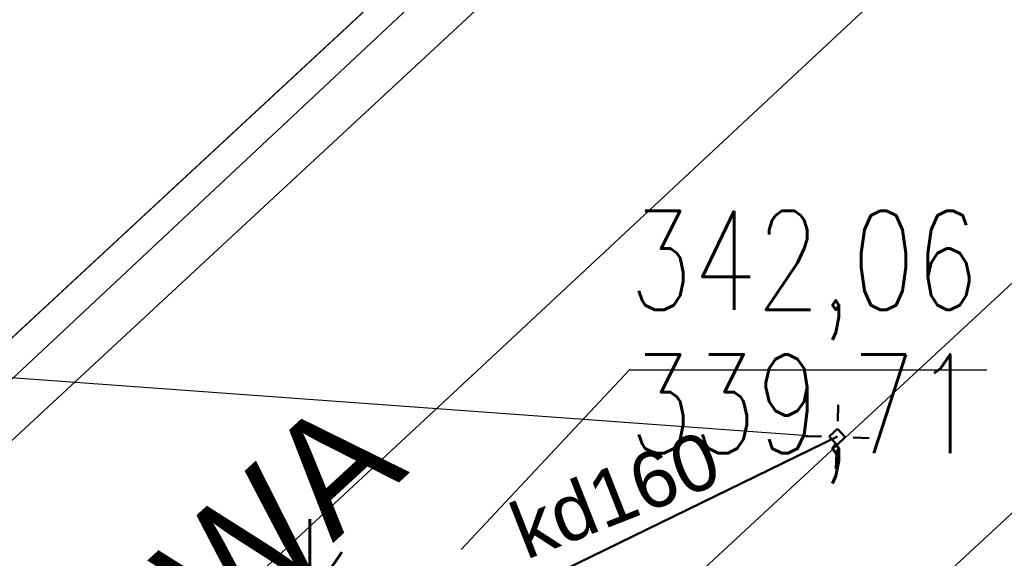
# Model space of a CAD drawing. Extents: x 5552506 to 5553307, y 5642054 to 5642708.
# Tile 35 of 72: x 5552827.65 to 5552836.37, y 5642489.29 to 5642494.06. Entities that reach past the tile are written whole.
import ezdxf
from ezdxf.enums import TextEntityAlignment as Align
from ezdxf.lldxf.tags import DXFTag

# ---------------------------------------------------------------- set-up
doc = ezdxf.new("R2010")
doc.units = 0
doc.header["$MEASUREMENT"] = 0
doc.layers.add('A_SC_WID', color=1, linetype='Continuous', lineweight=18)
doc.layers.add('deszczówka', color=7, linetype='Continuous', lineweight=50, true_color=0x0a8f2c)
for name, color, linetype in [('EGB_DzialkaEwidencyjna', 7, 'Continuous'), ('EGB_KonturUzytkuGruntowego', 7, 'Continuous'), ('GES_PrzewodKanalizacyjny', 7, 'Continuous'), ('GES_Rzedna', 7, 'Continuous'), ('IS_Węzeł_sieci_kanalizacyjnej_-_opisy', 7, 'Continuous'), ('OT_Komunikacja', 7, 'Continuous'), ('OT_Ogrodzenia', 7, 'Continuous')]:
    doc.layers.add(name, color=color, linetype=linetype)
doc.styles.get("Standard").update_dxf_attribs({"font": 'arial.ttf'})
doc.styles.add('STYL_ARIAL', font='simplex', dxfattribs={"width": 0.75, "oblique": 0.1})
doc.styles.add('TABEL1', font='txt')
tags = doc.linetypes.add('SOLID', pattern=[10, 10, 0]).pattern_tags.tags
tags[6:7] = [DXFTag(74, 4), DXFTag(75, 0), DXFTag(340, '0'), DXFTag(46, 0.0), DXFTag(50, 0.0), DXFTag(44, 0.0), DXFTag(45, 0.0)]
tags[4:5] = [DXFTag(74, 4), DXFTag(75, 0), DXFTag(340, '0'), DXFTag(46, 0.0), DXFTag(50, 0.0), DXFTag(44, 0.0), DXFTag(45, 0.0)]

msp = doc.modelspace()

# ---------------------------------------------------------------- linework, layer by layer
at = {"color": 7}
msp.add_point((5552831.66, 5642490.91), dxfattribs=at)
at = {"layer": 'A_SC_WID', "lineweight": 30}
for p, q in [((5552805.17622, 5642469.5589), (5552853.10407, 5642513.99831)), ((5552808.58337, 5642465.89947), (5552856.50365, 5642510.33187))]:
    msp.add_line(p, q, dxfattribs=at)
at = {"layer": 'deszczówka', "linetype": 'ByBlock'}
for p, q in [((5552834.89816, 5642490.64806), (5552834.89573, 5642490.50587)), ((5552834.89338, 5642490.43605), (5552834.82033, 5642490.36776)), ((5552834.89338, 5642490.43605), (5552834.96248, 5642490.36376)), ((5552831.87143, 5642488.89729), (5552834.8924, 5642490.36976)), ((5552834.60909, 5642490.37176), (5552834.75123, 5642490.36776)), ((5552834.82033, 5642490.36776), (5552834.88942, 5642490.29547)), ((5552834.96248, 5642490.36376), (5552834.88942, 5642490.29547)), ((5552835.17352, 5642490.35349), (5552835.03149, 5642490.36065)), ((5552834.87839, 5642490.08368), (5552834.88396, 5642490.22577))]:
    msp.add_line(p, q, dxfattribs=at)
at = {"layer": 'EGB_DzialkaEwidencyjna', "color": 7}
for points in [[(5552922.27, 5642591.19, 0), (5552772.72, 5642449.58, 0), (5552770.24, 5642441.64, 0), (5552790.45, 5642458.63, 0), (5552811.5, 5642476.33, 0), (5552860.87, 5642522.11, 0), (5552863.43, 5642524.49, 0), (5552919.43, 5642578.87, 0), (5552922.27, 5642591.19, 0)], [(5552860.87, 5642522.11, 0), (5552811.5, 5642476.33, 0), (5552790.45, 5642458.63, 0), (5552801.43, 5642448.13, 0), (5552806.15, 5642452.34, 0), (5552821.01, 5642466.78, 0), (5552868.91, 5642513.83, 0), (5552860.87, 5642522.11, 0)]]:
    msp.add_polyline3d(points, dxfattribs=at)
at = {"layer": 'EGB_KonturUzytkuGruntowego', "color": 3}
msp.add_polyline3d([(5552817.83, 5642432.34, 0), (5552830.74, 5642439.96, 0), (5552839.1, 5642445.07, 0), (5552842.11, 5642445.56, 0), (5552869.22, 5642449.98, 0), (5552865.87, 5642471.42, 0), (5552889.45, 5642492.68, 0), (5552884.57, 5642497.71, 0), (5552879.14, 5642503.3, 0), (5552868.91, 5642513.83, 0), (5552860.87, 5642522.11, 0), (5552811.5, 5642476.33, 0), (5552790.5309, 5642458.698, 0), (5552790.45, 5642458.63, 0), (5552801.43, 5642448.13, 0), (5552811.55, 5642438.45, 0), (5552814.16, 5642435.96, 0), (5552817.83, 5642432.34, 0)], dxfattribs=at)
at = {"layer": 'GES_Rzedna', "color": 7}
msp.add_polyline3d([(5552836.2144, 5642490.955, 0), (5552833.05, 5642490.955, 0), (5552831.56, 5642489.37, 0)], dxfattribs=at)
at = {"layer": 'IS_Węzeł_sieci_kanalizacyjnej_-_opisy', "color": 211, "linetype": 'SOLID', "ltscale": 0.01}
msp.add_line((5552824.88229, 5642491.087), (5552834.75123, 5642490.36776), dxfattribs=at)
at = {"layer": 'OT_Komunikacja', "color": 7}
for points in [[(5552835.09, 5642430.45, 0), (5552835.43, 5642431.17, 0), (5552835.76, 5642432.42, 0), (5552835.33, 5642434.8, 0), (5552833.82, 5642437.6, 0), (5552832.49, 5642440.3, 0), (5552831.37, 5642441.7, 0), (5552829.54, 5642442.7, 0), (5552827.78, 5642443.06, 0), (5552825.37, 5642442.42, 0), (5552823.82, 5642441.48, 0), (5552820.12, 5642438.21, 0), (5552798.98, 5642460.53, 0), (5552831.66, 5642490.91, 0), (5552856.03, 5642513.63, 0), (5552860.34, 5642508.67, 0), (5552861.49, 5642507.85, 0), (5552863.4, 5642507.09, 0)], [(5552828.04, 5642481.92, 0), (5552838.99, 5642492.05, 0), (5552852.24, 5642504.41, 0), (5552853.72, 5642505.13, 0), (5552855.38, 5642505.61, 0), (5552856.96, 5642505.2, 0), (5552854.86, 5642503.11, 0)]]:
    msp.add_polyline3d(points, dxfattribs=at)
at = {"layer": 'OT_Ogrodzenia', "color": 7}
msp.add_polyline3d([(5552817.88, 5642432.55, 0), (5552812.25, 5642437.82, 0), (5552791.78, 5642457.4, 341.6), (5552808.93, 5642473.51, 341.7), (5552821.72, 5642485.39, 342), (5552836.3, 5642499.04, 342.5), (5552861.82, 5642522.92, 343.2), (5552873.7, 5642510.17, 343.7)], dxfattribs=at)

# ---------------------------------------------------------------- texts
at = {"color": 211, "linetype": 'ByBlock'}
msp.add_text('kd160', height=0.498217, rotation=21.516054, dxfattribs=at).set_placement((5552832.13428, 5642489.27503))
at = {"layer": 'A_SC_WID', "lineweight": 30, "insert": (5552820.37948, 5642481.54468), "char_height": 1, "attachment_point": 1, "rotation": 42.600329, "style": 'TABEL1'}
msp.add_mtext_dynamic_manual_height_columns('{\\fArial|b0|i0|c238|p34;DROGA POŻAROWA}', width=1669.0256574, gutter_width=100, heights=[0], dxfattribs=at)
at = {"layer": 'GES_PrzewodKanalizacyjny', "color": 34, "style": 'STYL_ARIAL', "width": 0.75}
msp.add_text('k', height=0.875, dxfattribs=at).set_placement((5552830.11, 5642488.4986), align=Align.BOTTOM_LEFT)
at = {"layer": 'GES_Rzedna', "color": 7, "style": 'STYL_ARIAL', "width": 0.75}
for s, p in [('342,06', (5552833.05, 5642491.2286)), ('339,71', (5552833.05, 5642489.9586))]:
    msp.add_text(s, height=0.875, dxfattribs=at).set_placement(p, align=Align.BOTTOM_LEFT)

doc.saveas('drawing.dxf')
